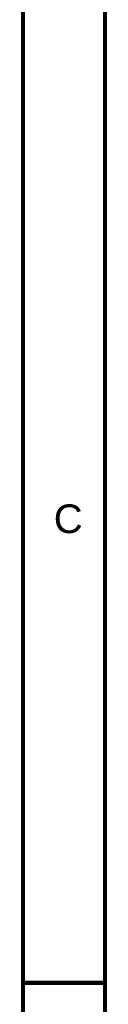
# Model space of a CAD drawing. Header units: inches. Extents: x -2.3 to 12.7, y -2.8 to 6.7.
# Tile 2 of 171: x -2.341 to -2.131, y -0.504 to 1.898. Entities that reach past the tile are written whole.
import ezdxf

# ---------------------------------------------------------------- set-up
doc = ezdxf.new("R2010")
doc.units = ezdxf.units.IN
doc.header["$MEASUREMENT"] = 0
doc.layers.add('M10 Fab Notes', color=56, linetype='Continuous')
doc.styles.add('Arial', font='txt', dxfattribs={"height": 0.2})

msp = doc.modelspace()

# ---------------------------------------------------------------- linework, layer by layer
at = {"layer": 'M10 Fab Notes'}
for points in [[(-2.3358, -2.8266, 0.01, 0.01, 0), (-2.3358, 6.6734, 0.01, 0.01, 0)], [(-2.1358, -2.6266, 0.01, 0.01, 0), (-2.1358, 6.4734, 0.01, 0.01, 0)], [(-2.3358, -0.4516, 0.01, 0.01, 0), (-2.1358, -0.4516, 0.01, 0.01, 0)]]:
    msp.add_lwpolyline(points, format="xyseb", dxfattribs=at)
for points in [[(-2.3383, -0.4516, 0.005, 0.005, 1), (-2.3333, -0.4516, 0.005, 0.005, 1)], [(-2.1383, -0.4516, 0.005, 0.005, 1), (-2.1333, -0.4516, 0.005, 0.005, 1)]]:
    msp.add_lwpolyline(points, format="xyseb", close=True, dxfattribs=at)

# ---------------------------------------------------------------- texts
at = {"layer": 'M10 Fab Notes', "style": 'Arial'}
msp.add_text('C', height=0.07, dxfattribs=at).set_placement((-2.2608, 0.6454))

doc.saveas('drawing.dxf')
